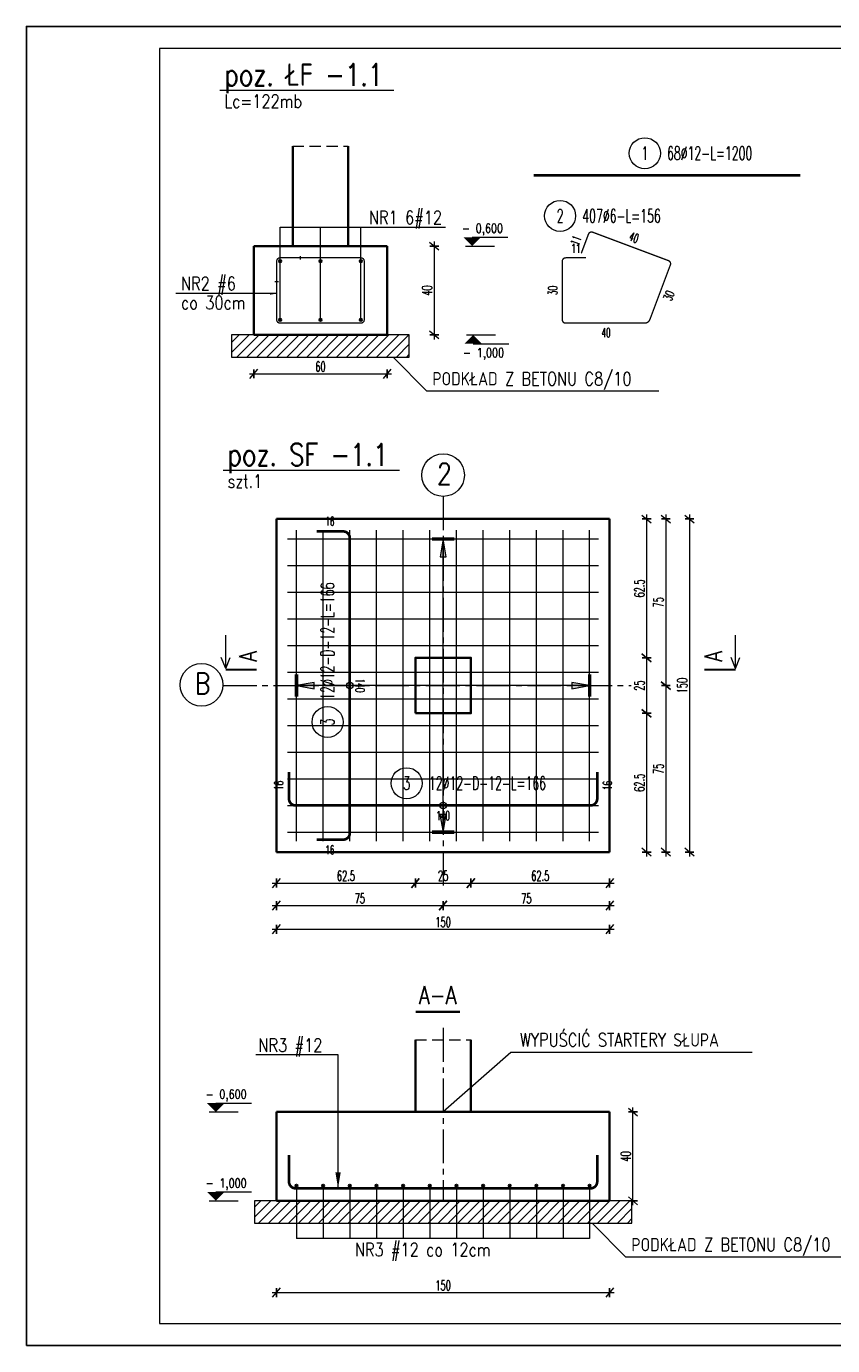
# Model space of a CAD drawing. Header units: centimetres. Extents: x 125945 to 146944, y 20629 to 31773.
# Tile 1 of 80: x 127834 to 128197, y 20629 to 21223. Entities that reach past the tile are written whole.
import ezdxf
from ezdxf.enums import TextEntityAlignment as Align

# ---------------------------------------------------------------- set-up
doc = ezdxf.new("R2010")
doc.units = ezdxf.units.CM
doc.linetypes.add('CENTER2', pattern=[28.575, 19.05, -3.175, 3.175, -3.175])
doc.linetypes.add('HIDDEN', pattern=[9.525, 6.35, -3.175])
for name, color, linetype, lineweight in [('e-cad_cienkie', 88, 'Continuous', 15), ('e-cad_opisy', 7, 'Continuous', 15), ('e-cad_osie', 172, 'CENTER2', 9), ('e-cad_prety_kodowane', 3, 'Continuous', 30), ('e-cad_prety_pogladowe', 4, 'Continuous', 9), ('e-cad_ukryte', 1, 'HIDDEN', 15), ('e-cad_wymiary', 66, 'Continuous', 15), ('e-cad_wypelnienia', 254, 'Continuous', 9), ('K-FUNDAMENTY', 44, 'Continuous', 35), ('K-ŚCIANY KONSTRUKCYJNE', 16, 'Continuous', 35), ('K-ŻELBET', 204, 'Continuous', 35)]:
    doc.layers.add(name, color=color, linetype=linetype, lineweight=lineweight)
for name, color, linetype in [('e-cad_prety_przekroj', 4, 'Continuous'), ('e-cad_prety_widok', 3, 'Continuous'), ('e-cad_strzemiona', 3, 'Continuous')]:
    doc.layers.add(name, color=color, linetype=linetype)
doc.styles.add('e-cad_1', font='simplex.shx', dxfattribs={"width": 0.6})
doc.styles.add('e-cad_2', font='simplex.shx', dxfattribs={"width": 0.8})
doc.styles.add('simpl', font='simplex.shx', dxfattribs={"width": 0.6})
doc.dimstyles.new('1_10', dxfattribs={"dimtxt": 2.75, "dimasz": 2, "dimexe": 1.25, "dimexo": 0, "dimgap": 0.8, "dimtad": 1, "dimdec": 1, "dimrnd": 0.5, "dimdsep": 46, "dimtxsty": 'e-cad_1', "dimblk": 'OBLIQUE', "dimcen": 0, "dimdle": 1, "dimclrd": 256, "dimclre": 256, "dimclrt": 256, "dimadec": 0, "dimazin": 0, "dimtfac": 1, "dimtdec": 1, "dimtix": 1, "dimtmove": 2, "dimatfit": 3, "dimfxl": 1.25, "dimfxlon": 1, "dimtfill": 1, "dimtfillclr": 256, "dimlwd": 9, "dimarcsym": 0})
doc.dimstyles.new('e-cad_1_20_[cm]', dxfattribs={"dimscale": 2, "dimtxt": 2.25, "dimasz": 1.75, "dimexe": 1, "dimexo": 0, "dimgap": 0.5, "dimtad": 1, "dimdec": 1, "dimrnd": 0.5, "dimdsep": 46, "dimtxsty": 'simpl', "dimblk": 'OBLIQUE', "dimcen": 0, "dimdle": 1, "dimclrd": 256, "dimclre": 256, "dimclrt": 256, "dimadec": 0, "dimazin": 0, "dimtfac": 1, "dimtdec": 1, "dimtix": 1, "dimtmove": 2, "dimatfit": 3, "dimldrblk": 'OBLIQUE', "dimfxl": 1, "dimfxlon": 1, "dimlwd": -1, "dimarcsym": 0})

# ---------------------------------------------------------------- blocks, each defined once
blk = doc.blocks.new('e-cad_kota_2')
blk.add_line((0, 2), (8, 2))
blk.add_lwpolyline([(0, 0, 0, 4, 0), (0, 2, 4, 4, 0)], format="xyseb")
at = {"style": 'e-cad_1', "width": 0.8}
blk.add_attdef('ZNAK', text='', height=2, dxfattribs=at).set_placement((-0.5, 3), align=Align.RIGHT)
blk.add_attdef('RZEDNA', (0.8, 3), '', height=2, dxfattribs=at)
blk = doc.blocks.new('_Oblique')
at = {"color": 0, "linetype": 'ByBlock', "lineweight": -2}
blk.add_line((0.5, 0.6), (-0.5, -0.6), dxfattribs=at)
blk = doc.blocks.new('*D4264')
at = {"layer": 'Defpoints', "color": 0}
for p in [(128070.97, 20734.15), (128107.49, 20734.15), (128070.97, 20694.15)]:
    blk.add_point(p, dxfattribs=at)
at = {"layer": 'e-cad_wymiary', "lineweight": -2, "ltscale": 0.8}
for p, q in [((128105.49, 20734.15), (128109.49, 20734.15)), ((128105.49, 20694.15), (128109.49, 20694.15))]:
    blk.add_line(p, q, dxfattribs=at)
at = {"layer": 'e-cad_wymiary', "ltscale": 0.8}
blk.add_line((128107.49, 20692.15), (128107.49, 20736.15), dxfattribs=at)
at = {"layer": 'e-cad_wymiary', "xscale": 3.5, "yscale": 3.5, "zscale": 3.5}
for p, rotation in [((128107.49, 20734.15), 90), ((128107.49, 20694.15), 270)]:
    blk.add_blockref('_Oblique', p, dxfattribs=dict(at, rotation=rotation))
at = {"layer": 'e-cad_wymiary', "ltscale": 0.8, "insert": (128104.24, 20714.15), "char_height": 4.5, "attachment_point": 5, "rotation": 90, "style": 'simpl'}
blk.add_mtext('40', dxfattribs=at)
blk = doc.blocks.new('*D4267')
at = {"layer": 'Defpoints', "color": 0}
for p in [(128096.97, 21001.14), (128034.47, 20938.64), (128113.63, 20938.64)]:
    blk.add_point(p, dxfattribs=at)
at = {"layer": 'e-cad_wymiary', "lineweight": -2, "ltscale": 0.8}
for p, q in [((128111.63, 21001.14), (128115.63, 21001.14)), ((128111.63, 20938.64), (128115.63, 20938.64))]:
    blk.add_line(p, q, dxfattribs=at)
at = {"layer": 'e-cad_wymiary', "ltscale": 0.8}
blk.add_line((128113.63, 21003.14), (128113.63, 20936.64), dxfattribs=at)
at = {"layer": 'e-cad_wymiary', "xscale": 3.5, "yscale": 3.5, "zscale": 3.5}
for p, rotation in [((128113.63, 21001.14), 90), ((128113.63, 20938.64), 270)]:
    blk.add_blockref('_Oblique', p, dxfattribs=dict(at, rotation=rotation))
at = {"layer": 'e-cad_wymiary', "ltscale": 0.8, "insert": (128110.38, 20969.89), "char_height": 4.5, "attachment_point": 5, "rotation": 90, "style": 'simpl'}
blk.add_mtext('62.5', dxfattribs=at)
blk = doc.blocks.new('*D4268')
at = {"layer": 'Defpoints', "color": 0}
for p in [(128034.47, 20938.64), (128034.47, 20913.64), (128113.63, 20913.64)]:
    blk.add_point(p, dxfattribs=at)
at = {"layer": 'e-cad_wymiary', "lineweight": -2, "ltscale": 0.8}
for p, q in [((128111.63, 20938.64), (128115.63, 20938.64)), ((128111.63, 20913.64), (128115.63, 20913.64))]:
    blk.add_line(p, q, dxfattribs=at)
at = {"layer": 'e-cad_wymiary', "ltscale": 0.8}
blk.add_line((128113.63, 20940.64), (128113.63, 20911.64), dxfattribs=at)
at = {"layer": 'e-cad_wymiary', "xscale": 3.5, "yscale": 3.5, "zscale": 3.5}
for p, rotation in [((128113.63, 20938.64), 90), ((128113.63, 20913.64), 270)]:
    blk.add_blockref('_Oblique', p, dxfattribs=dict(at, rotation=rotation))
at = {"layer": 'e-cad_wymiary', "ltscale": 0.8, "insert": (128110.38, 20926.14), "char_height": 4.5, "attachment_point": 5, "rotation": 90, "style": 'simpl'}
blk.add_mtext('25', dxfattribs=at)
blk = doc.blocks.new('*D4269')
at = {"layer": 'Defpoints', "color": 0}
for p in [(128034.47, 20913.64), (128089.21, 20851.14), (128113.63, 20851.14)]:
    blk.add_point(p, dxfattribs=at)
at = {"layer": 'e-cad_wymiary', "ltscale": 0.8}
blk.add_line((128113.63, 20915.64), (128113.63, 20849.14), dxfattribs=at)
at = {"layer": 'e-cad_wymiary', "lineweight": -2, "ltscale": 0.8}
for p, q in [((128111.63, 20913.64), (128115.63, 20913.64)), ((128111.63, 20851.14), (128115.63, 20851.14))]:
    blk.add_line(p, q, dxfattribs=at)
at = {"layer": 'e-cad_wymiary', "xscale": 3.5, "yscale": 3.5, "zscale": 3.5}
for p, rotation in [((128113.63, 20913.64), 90), ((128113.63, 20851.14), 270)]:
    blk.add_blockref('_Oblique', p, dxfattribs=dict(at, rotation=rotation))
at = {"layer": 'e-cad_wymiary', "ltscale": 0.8, "insert": (128110.38, 20882.39), "char_height": 4.5, "attachment_point": 5, "rotation": 90, "style": 'simpl'}
blk.add_mtext('62.5', dxfattribs=at)
blk = doc.blocks.new('*D4270')
at = {"layer": 'Defpoints', "color": 0}
for p in [(128089.21, 21001.14), (128089.21, 20926.14), (128122.25, 20926.14)]:
    blk.add_point(p, dxfattribs=at)
at = {"layer": 'e-cad_wymiary', "lineweight": -2, "ltscale": 0.8}
for p, q in [((128120.25, 21001.14), (128124.25, 21001.14)), ((128120.25, 20926.14), (128124.25, 20926.14))]:
    blk.add_line(p, q, dxfattribs=at)
at = {"layer": 'e-cad_wymiary', "ltscale": 0.8}
blk.add_line((128122.25, 21003.14), (128122.25, 20924.14), dxfattribs=at)
at = {"layer": 'e-cad_wymiary', "xscale": 3.5, "yscale": 3.5, "zscale": 3.5}
for p, rotation in [((128122.25, 21001.14), 90), ((128122.25, 20926.14), 270)]:
    blk.add_blockref('_Oblique', p, dxfattribs=dict(at, rotation=rotation))
at = {"layer": 'e-cad_wymiary', "ltscale": 0.8, "insert": (128119, 20963.64), "char_height": 4.5, "attachment_point": 5, "rotation": 90, "style": 'simpl'}
blk.add_mtext('75', dxfattribs=at)
blk = doc.blocks.new('*D4271')
at = {"layer": 'Defpoints', "color": 0}
for p in [(128089.21, 20926.14), (128092.18, 20851.14), (128122.25, 20851.14)]:
    blk.add_point(p, dxfattribs=at)
at = {"layer": 'e-cad_wymiary', "ltscale": 0.8}
blk.add_line((128122.25, 20928.14), (128122.25, 20849.14), dxfattribs=at)
at = {"layer": 'e-cad_wymiary', "lineweight": -2, "ltscale": 0.8}
for p, q in [((128120.25, 20926.14), (128124.25, 20926.14)), ((128120.25, 20851.14), (128124.25, 20851.14))]:
    blk.add_line(p, q, dxfattribs=at)
at = {"layer": 'e-cad_wymiary', "xscale": 3.5, "yscale": 3.5, "zscale": 3.5}
for p, rotation in [((128122.25, 20926.14), 90), ((128122.25, 20851.14), 270)]:
    blk.add_blockref('_Oblique', p, dxfattribs=dict(at, rotation=rotation))
at = {"layer": 'e-cad_wymiary', "ltscale": 0.8, "insert": (128119, 20888.64), "char_height": 4.5, "attachment_point": 5, "rotation": 90, "style": 'simpl'}
blk.add_mtext('75', dxfattribs=at)
blk = doc.blocks.new('*D4272')
at = {"layer": 'Defpoints', "color": 0}
for p in [(128071.89, 21001.14), (128067.26, 20851.14), (128132.95, 20851.14)]:
    blk.add_point(p, dxfattribs=at)
at = {"layer": 'e-cad_wymiary', "lineweight": -2, "ltscale": 0.8}
for p, q in [((128130.95, 21001.14), (128134.95, 21001.14)), ((128130.95, 20851.14), (128134.95, 20851.14))]:
    blk.add_line(p, q, dxfattribs=at)
at = {"layer": 'e-cad_wymiary', "ltscale": 0.8}
blk.add_line((128132.95, 21003.14), (128132.95, 20849.14), dxfattribs=at)
at = {"layer": 'e-cad_wymiary', "xscale": 3.5, "yscale": 3.5, "zscale": 3.5}
for p, rotation in [((128132.95, 21001.14), 90), ((128132.95, 20851.14), 270)]:
    blk.add_blockref('_Oblique', p, dxfattribs=dict(at, rotation=rotation))
at = {"layer": 'e-cad_wymiary', "ltscale": 0.8, "insert": (128129.7, 20926.14), "char_height": 4.5, "attachment_point": 5, "rotation": 90, "style": 'simpl'}
blk.add_mtext('150', dxfattribs=at)
blk = doc.blocks.new('*D4273')
at = {"layer": 'Defpoints', "color": 0}
for p in [(128009.47, 20913.64), (127946.97, 20851.14), (128009.47, 20837.21)]:
    blk.add_point(p, dxfattribs=at)
at = {"layer": 'e-cad_wymiary', "lineweight": -2, "ltscale": 0.8}
for p, q in [((127946.97, 20839.21), (127946.97, 20835.21)), ((128009.47, 20839.21), (128009.47, 20835.21))]:
    blk.add_line(p, q, dxfattribs=at)
at = {"layer": 'e-cad_wymiary', "ltscale": 0.8}
blk.add_line((127944.97, 20837.21), (128011.47, 20837.21), dxfattribs=at)
at = {"layer": 'e-cad_wymiary', "xscale": 3.5, "yscale": 3.5, "zscale": 3.5, "rotation": 180}
blk.add_blockref('_Oblique', (127946.97, 20837.21), dxfattribs=at)
at = {"layer": 'e-cad_wymiary', "xscale": 3.5, "yscale": 3.5, "zscale": 3.5}
blk.add_blockref('_Oblique', (128009.47, 20837.21), dxfattribs=at)
at = {"layer": 'e-cad_wymiary', "ltscale": 0.8, "insert": (127978.22, 20840.46), "char_height": 4.5, "attachment_point": 5, "style": 'simpl'}
blk.add_mtext('62.5', dxfattribs=at)
blk = doc.blocks.new('*D4274')
at = {"layer": 'Defpoints', "color": 0}
for p in [(128009.47, 20913.64), (128034.47, 20913.64), (128034.47, 20837.21)]:
    blk.add_point(p, dxfattribs=at)
at = {"layer": 'e-cad_wymiary', "lineweight": -2, "ltscale": 0.8}
for p, q in [((128009.47, 20839.21), (128009.47, 20835.21)), ((128034.47, 20839.21), (128034.47, 20835.21))]:
    blk.add_line(p, q, dxfattribs=at)
at = {"layer": 'e-cad_wymiary', "ltscale": 0.8}
blk.add_line((128007.47, 20837.21), (128036.47, 20837.21), dxfattribs=at)
at = {"layer": 'e-cad_wymiary', "xscale": 3.5, "yscale": 3.5, "zscale": 3.5, "rotation": 180}
blk.add_blockref('_Oblique', (128009.47, 20837.21), dxfattribs=at)
at = {"layer": 'e-cad_wymiary', "xscale": 3.5, "yscale": 3.5, "zscale": 3.5}
blk.add_blockref('_Oblique', (128034.47, 20837.21), dxfattribs=at)
at = {"layer": 'e-cad_wymiary', "ltscale": 0.8, "insert": (128021.97, 20840.46), "char_height": 4.5, "attachment_point": 5, "style": 'simpl'}
blk.add_mtext('25', dxfattribs=at)
blk = doc.blocks.new('*D4275')
at = {"layer": 'Defpoints', "color": 0}
for p in [(128034.47, 20913.64), (128096.97, 20851.14), (128096.97, 20837.21)]:
    blk.add_point(p, dxfattribs=at)
at = {"layer": 'e-cad_wymiary', "lineweight": -2, "ltscale": 0.8}
for p, q in [((128034.47, 20839.21), (128034.47, 20835.21)), ((128096.97, 20839.21), (128096.97, 20835.21))]:
    blk.add_line(p, q, dxfattribs=at)
at = {"layer": 'e-cad_wymiary', "ltscale": 0.8}
blk.add_line((128032.47, 20837.21), (128098.97, 20837.21), dxfattribs=at)
at = {"layer": 'e-cad_wymiary', "xscale": 3.5, "yscale": 3.5, "zscale": 3.5, "rotation": 180}
blk.add_blockref('_Oblique', (128034.47, 20837.21), dxfattribs=at)
at = {"layer": 'e-cad_wymiary', "xscale": 3.5, "yscale": 3.5, "zscale": 3.5}
blk.add_blockref('_Oblique', (128096.97, 20837.21), dxfattribs=at)
at = {"layer": 'e-cad_wymiary', "ltscale": 0.8, "insert": (128065.72, 20840.46), "char_height": 4.5, "attachment_point": 5, "style": 'simpl'}
blk.add_mtext('62.5', dxfattribs=at)
blk = doc.blocks.new('*D4276')
at = {"layer": 'Defpoints', "color": 0}
for p in [(127946.97, 20851.14), (128021.97, 20851.14), (128021.97, 20827.04)]:
    blk.add_point(p, dxfattribs=at)
at = {"layer": 'e-cad_wymiary', "ltscale": 0.8}
blk.add_line((127944.97, 20827.04), (128023.97, 20827.04), dxfattribs=at)
at = {"layer": 'e-cad_wymiary', "lineweight": -2, "ltscale": 0.8}
for p, q in [((127946.97, 20829.04), (127946.97, 20825.04)), ((128021.97, 20829.04), (128021.97, 20825.04))]:
    blk.add_line(p, q, dxfattribs=at)
at = {"layer": 'e-cad_wymiary', "xscale": 3.5, "yscale": 3.5, "zscale": 3.5, "rotation": 180}
blk.add_blockref('_Oblique', (127946.97, 20827.04), dxfattribs=at)
at = {"layer": 'e-cad_wymiary', "xscale": 3.5, "yscale": 3.5, "zscale": 3.5}
blk.add_blockref('_Oblique', (128021.97, 20827.04), dxfattribs=at)
at = {"layer": 'e-cad_wymiary', "ltscale": 0.8, "insert": (127984.47, 20830.29), "char_height": 4.5, "attachment_point": 5, "style": 'simpl'}
blk.add_mtext('75', dxfattribs=at)
blk = doc.blocks.new('*D4277')
at = {"layer": 'Defpoints', "color": 0}
for p in [(128021.97, 20851.14), (128096.97, 20851.14), (128096.97, 20827.04)]:
    blk.add_point(p, dxfattribs=at)
at = {"layer": 'e-cad_wymiary', "ltscale": 0.8}
blk.add_line((128019.97, 20827.04), (128098.97, 20827.04), dxfattribs=at)
at = {"layer": 'e-cad_wymiary', "lineweight": -2, "ltscale": 0.8}
for p, q in [((128021.97, 20829.04), (128021.97, 20825.04)), ((128096.97, 20829.04), (128096.97, 20825.04))]:
    blk.add_line(p, q, dxfattribs=at)
at = {"layer": 'e-cad_wymiary', "xscale": 3.5, "yscale": 3.5, "zscale": 3.5, "rotation": 180}
blk.add_blockref('_Oblique', (128021.97, 20827.04), dxfattribs=at)
at = {"layer": 'e-cad_wymiary', "xscale": 3.5, "yscale": 3.5, "zscale": 3.5}
blk.add_blockref('_Oblique', (128096.97, 20827.04), dxfattribs=at)
at = {"layer": 'e-cad_wymiary', "ltscale": 0.8, "insert": (128059.47, 20830.29), "char_height": 4.5, "attachment_point": 5, "style": 'simpl'}
blk.add_mtext('75', dxfattribs=at)
blk = doc.blocks.new('*D4278')
at = {"layer": 'Defpoints', "color": 0}
for p in [(127946.97, 20851.14), (128096.97, 20851.14), (128096.97, 20816.4)]:
    blk.add_point(p, dxfattribs=at)
at = {"layer": 'e-cad_wymiary', "ltscale": 0.8}
blk.add_line((127944.97, 20816.4), (128098.97, 20816.4), dxfattribs=at)
at = {"layer": 'e-cad_wymiary', "lineweight": -2, "ltscale": 0.8}
for p, q in [((127946.97, 20818.4), (127946.97, 20814.4)), ((128096.97, 20818.4), (128096.97, 20814.4))]:
    blk.add_line(p, q, dxfattribs=at)
at = {"layer": 'e-cad_wymiary', "xscale": 3.5, "yscale": 3.5, "zscale": 3.5, "rotation": 180}
blk.add_blockref('_Oblique', (127946.97, 20816.4), dxfattribs=at)
at = {"layer": 'e-cad_wymiary', "xscale": 3.5, "yscale": 3.5, "zscale": 3.5}
blk.add_blockref('_Oblique', (128096.97, 20816.4), dxfattribs=at)
at = {"layer": 'e-cad_wymiary', "ltscale": 0.8, "insert": (128021.97, 20819.65), "char_height": 4.5, "attachment_point": 5, "style": 'simpl'}
blk.add_mtext('150', dxfattribs=at)
blk = doc.blocks.new('e-cad_ZelbetPozycja')
at = {"layer": 'e-cad_opisy', "ltscale": 0.04, "style": 'e-cad_1', "width": 0.8}
for tag, p, height in [('OPIS_1', (0, 1), 5), ('OPIS_2', (0, -4), 3), ('OPIS_4', (16, -4), 3), ('OPIS_3', (0, -6.5), 1.5)]:
    blk.add_attdef(tag, p, '', height=height, dxfattribs=at)
at = {"layer": 'e-cad_opisy', "ltscale": 0.04, "style": 'e-cad_1', "width": 0.8, "flags": 1}
for tag, p in [('POZYCJA', (0, -15)), ('ILOSC', (0, -20)), ('DODATEK', (0, -25))]:
    blk.add_attdef(tag, p, '', height=3, dxfattribs=at)
blk = doc.blocks.new('e-cad_ZelbetOpis_7')
blk.add_circle((5, 5), 3.5)
at = {"layer": 'e-cad_opisy', "style": 'e-cad_1', "width": 0.6}
blk.add_attdef('NR', text='', height=3, dxfattribs=at).set_placement((5, 3.5), align=Align.CENTER)
for tag, p in [('OPIS_1', (10, 3.5)), ('UWAGI', (10, -6))]:
    blk.add_attdef(tag, p, '', height=3, dxfattribs=at)
at = {"layer": 'e-cad_opisy', "style": 'e-cad_1', "width": 0.6, "flags": 1}
for tag, p in [('SREDNICA', (25, 8)), ('SZT', (25, 7)), ('GATUNEK_STALI', (25, 6.5)), ('DLUGOSC', (25, 7.5)), ('KLASA_STALI', (25, 6)), ('A', (30, 6.5)), ('KOD', (30, 8)), ('HAK_1', (30, 7.5)), ('HAK_2', (30, 7)), ('B', (30, 6)), ('OPIS_2', (25, 5.5)), ('C', (30, 5.5)), ('D', (30, 5)), ('E', (30, 4.5)), ('F', (30, 4)), ('R', (30, 3.5)), ('HAK_1_DLUGOSC', (30, 3)), ('HAK_2_DLUGOSC', (30, 2.5)), ('KIERUNEK', (30, 2))]:
    blk.add_attdef(tag, p, '', height=0.3, dxfattribs=at)
blk = doc.blocks.new('*D4279')
at = {"layer": 'Defpoints', "color": 0}
for p in [(127946.97, 20694.15), (128096.97, 20694.15), (128096.97, 20652.83)]:
    blk.add_point(p, dxfattribs=at)
at = {"layer": 'e-cad_wymiary', "lineweight": -2, "ltscale": 0.8}
for p, q in [((127946.97, 20654.83), (127946.97, 20650.83)), ((128096.97, 20654.83), (128096.97, 20650.83))]:
    blk.add_line(p, q, dxfattribs=at)
at = {"layer": 'e-cad_wymiary', "ltscale": 0.8}
blk.add_line((127944.97, 20652.83), (128098.97, 20652.83), dxfattribs=at)
at = {"layer": 'e-cad_wymiary', "xscale": 3.5, "yscale": 3.5, "zscale": 3.5, "rotation": 180}
blk.add_blockref('_Oblique', (127946.97, 20652.83), dxfattribs=at)
at = {"layer": 'e-cad_wymiary', "xscale": 3.5, "yscale": 3.5, "zscale": 3.5}
blk.add_blockref('_Oblique', (128096.97, 20652.83), dxfattribs=at)
at = {"layer": 'e-cad_wymiary', "ltscale": 0.8, "insert": (128021.97, 20656.08), "char_height": 4.5, "attachment_point": 5, "style": 'simpl'}
blk.add_mtext('150', dxfattribs=at)
blk = doc.blocks.new('e-cad_przekroj_1_1_P')
at = {"const_width": 0.5}
blk.add_lwpolyline([(0, 0), (0, 7)], dxfattribs=at)
for points in [[(0.25, 7), (2.75, 8)], [(0.25, 7), (7.75, 7)], [(0.25, 7), (2.75, 6)]]:
    blk.add_lwpolyline(points)
at = {"style": 'e-cad_1', "width": 0.8}
blk.add_attdef('SYMBOL', (1.75, 0), '', height=4, dxfattribs=at)
blk = doc.blocks.new('e-cad_przekroj_1_2_P')
at = {"const_width": 0.5}
blk.add_lwpolyline([(0, 0), (0, -7)], dxfattribs=at)
for points in [[(0.25, -7), (2.75, -6)], [(0.25, -7), (7.75, -7)], [(0.25, -7), (2.75, -8)]]:
    blk.add_lwpolyline(points)
at = {"style": 'e-cad_1', "width": 0.8}
blk.add_attdef('SYMBOL', (1.75, -4), '', height=4, dxfattribs=at)
blk = doc.blocks.new('e-cad_przekroj_nazwa_1')
at = {"const_width": 0.5}
blk.add_lwpolyline([(5, 0), (-5, 0)], dxfattribs=at)
at = {"style": 'e-cad_1', "width": 0.8}
blk.add_attdef('SYMBOL', text='', height=4, dxfattribs=at).set_placement((0, 1.75), align=Align.CENTER)
blk = doc.blocks.new('e-cad_kota_2_1')
blk.add_line((0, -2), (8, -2))
blk.add_lwpolyline([(0, 0, 0, 4, 0), (0, -2, 4, 4, 0)], format="xyseb")
at = {"style": 'e-cad_1', "width": 0.8}
blk.add_attdef('ZNAK', text='', height=2, dxfattribs=at).set_placement((-0.5, -5), align=Align.RIGHT)
blk.add_attdef('RZEDNA', (0.8, -5), '', height=2, dxfattribs=at)
blk = doc.blocks.new('*D4280')
at = {"layer": 'Defpoints', "color": 0}
for p in [(127996.75, 21124.03), (127996.75, 21084.03), (128018.02, 21084.03)]:
    blk.add_point(p, dxfattribs=at)
at = {"layer": 'e-cad_wymiary', "lineweight": -2, "ltscale": 0.8}
for p, q in [((128016.02, 21124.03), (128020.02, 21124.03)), ((128016.02, 21084.03), (128020.02, 21084.03))]:
    blk.add_line(p, q, dxfattribs=at)
at = {"layer": 'e-cad_wymiary', "ltscale": 0.8}
blk.add_line((128018.02, 21126.03), (128018.02, 21082.03), dxfattribs=at)
at = {"layer": 'e-cad_wymiary', "xscale": 3.5, "yscale": 3.5, "zscale": 3.5}
for p, rotation in [((128018.02, 21124.03), 90), ((128018.02, 21084.03), 270)]:
    blk.add_blockref('_Oblique', p, dxfattribs=dict(at, rotation=rotation))
at = {"layer": 'e-cad_wymiary', "ltscale": 0.8, "insert": (128014.77, 21104.03), "char_height": 4.5, "attachment_point": 5, "rotation": 90, "style": 'simpl'}
blk.add_mtext('40', dxfattribs=at)
blk = doc.blocks.new('*D4281')
at = {"layer": 'Defpoints', "color": 0}
for p in [(127936.75, 21097.36), (127996.75, 21097.36), (127996.75, 21066.49)]:
    blk.add_point(p, dxfattribs=at)
at = {"layer": 'e-cad_wymiary', "ltscale": 0.8}
blk.add_line((127934.75, 21066.49), (127998.75, 21066.49), dxfattribs=at)
at = {"layer": 'e-cad_wymiary', "lineweight": -2, "ltscale": 0.8}
for p, q in [((127936.75, 21068.49), (127936.75, 21064.49)), ((127996.75, 21068.49), (127996.75, 21064.49))]:
    blk.add_line(p, q, dxfattribs=at)
at = {"layer": 'e-cad_wymiary', "xscale": 3.5, "yscale": 3.5, "zscale": 3.5, "rotation": 180}
blk.add_blockref('_Oblique', (127936.75, 21066.49), dxfattribs=at)
at = {"layer": 'e-cad_wymiary', "xscale": 3.5, "yscale": 3.5, "zscale": 3.5}
blk.add_blockref('_Oblique', (127996.75, 21066.49), dxfattribs=at)
at = {"layer": 'e-cad_wymiary', "ltscale": 0.8, "insert": (127966.75, 21069.74), "char_height": 4.5, "attachment_point": 5, "style": 'simpl'}
blk.add_mtext('60', dxfattribs=at)

msp = doc.modelspace()

# ---------------------------------------------------------------- hatches: boundary and pattern name
at = {"layer": 'e-cad_cienkie', "ltscale": 0.8, "transparency": 33554687}
for points in [[(128021.98, 20992.15), (128020.58, 20984.15), (128023.38, 20984.15)], [(127955.97, 20926.14), (127963.97, 20924.74), (127963.97, 20927.54)], [(128087.97, 20926.14), (128079.97, 20927.54), (128079.97, 20924.74)], [(128021.97, 20860.15), (128023.37, 20868.15), (128020.57, 20868.15)]]:
    msp.add_hatch(color=256, dxfattribs=at).paths.add_polyline_path(points)
at = {"layer": 'e-cad_prety_przekroj', "ltscale": 0.8, "transparency": 33554687}
h = msp.add_hatch(color=256, dxfattribs=at)
edge = h.paths.add_edge_path()
edge.add_arc((127948.55, 21117.23), 0.6, 0, 360, ccw=False)
h = msp.add_hatch(color=256, dxfattribs=at)
edge = h.paths.add_edge_path()
edge.add_arc((127966.75, 21117.23), 0.6, 0, 360, ccw=False)
h = msp.add_hatch(color=256, dxfattribs=at)
edge = h.paths.add_edge_path()
edge.add_arc((127984.95, 21117.23), 0.6, 0, 360, ccw=False)
h = msp.add_hatch(color=256, dxfattribs=at)
edge = h.paths.add_edge_path()
edge.add_arc((127948.55, 21090.83), 0.6, 0, 360)
h = msp.add_hatch(color=256, dxfattribs=at)
edge = h.paths.add_edge_path()
edge.add_arc((127966.75, 21090.83), 0.6, 0, 360)
h = msp.add_hatch(color=256, dxfattribs=at)
edge = h.paths.add_edge_path()
edge.add_arc((127984.95, 21090.83), 0.6, 0, 360)
h = msp.add_hatch(color=256, dxfattribs=at)
edge = h.paths.add_edge_path()
edge.add_arc((127955.97, 20700.95), 0.6, 0, 360)
h = msp.add_hatch(color=256, dxfattribs=at)
edge = h.paths.add_edge_path()
edge.add_arc((127967.97, 20700.95), 0.6, 0, 360)
h = msp.add_hatch(color=256, dxfattribs=at)
edge = h.paths.add_edge_path()
edge.add_arc((127979.97, 20700.95), 0.6, 0, 360)
h = msp.add_hatch(color=256, dxfattribs=at)
edge = h.paths.add_edge_path()
edge.add_arc((127991.97, 20700.95), 0.6, 0, 360)
h = msp.add_hatch(color=256, dxfattribs=at)
edge = h.paths.add_edge_path()
edge.add_arc((128003.97, 20700.95), 0.6, 0, 360)
h = msp.add_hatch(color=256, dxfattribs=at)
edge = h.paths.add_edge_path()
edge.add_arc((128015.97, 20700.95), 0.6, 0, 360)
h = msp.add_hatch(color=256, dxfattribs=at)
edge = h.paths.add_edge_path()
edge.add_arc((128027.97, 20700.95), 0.6, 0, 360)
h = msp.add_hatch(color=256, dxfattribs=at)
edge = h.paths.add_edge_path()
edge.add_arc((128039.97, 20700.95), 0.6, 0, 360)
h = msp.add_hatch(color=256, dxfattribs=at)
edge = h.paths.add_edge_path()
edge.add_arc((128051.97, 20700.95), 0.6, 0, 360)
h = msp.add_hatch(color=256, dxfattribs=at)
edge = h.paths.add_edge_path()
edge.add_arc((128063.97, 20700.95), 0.6, 0, 360)
h = msp.add_hatch(color=256, dxfattribs=at)
edge = h.paths.add_edge_path()
edge.add_arc((128075.97, 20700.95), 0.6, 0, 360)
h = msp.add_hatch(color=256, dxfattribs=at)
edge = h.paths.add_edge_path()
edge.add_arc((128087.97, 20700.95), 0.6, 0, 360)
at = {"layer": 'e-cad_wypelnienia', "ltscale": 0.8, "transparency": 33554687}
h = msp.add_hatch(dxfattribs=at)
h.set_pattern_fill('ANSI31', color=256)
h.set_pattern_definition([(45, (0, 185.066), (-2.24506403, 2.24506403), [])])
h.paths.add_polyline_path([(127926.75, 21084.03), (127926.75, 21074.03), (128006.75, 21074.03), (128006.75, 21084.03), (127926.75, 21084.03)], is_closed=False)
h = msp.add_hatch(dxfattribs=at)
h.set_pattern_fill('ANSI31', color=256)
h.set_pattern_definition([(45, (0, 185.066), (-2.24506403, 2.24506403), [])])
h.paths.add_polyline_path([(127936.97, 20694.15), (127936.97, 20684.15), (128106.97, 20684.15), (128106.97, 20694.15), (127936.97, 20694.15)], is_closed=False)

# ---------------------------------------------------------------- linework, layer by layer
at = {"layer": 'Defpoints'}
msp.add_lwpolyline([(127834.31, 20628.94), (128674.31, 20628.94), (128674.31, 21222.94), (127834.31, 21222.94)], close=True, dxfattribs=at)
at = {"layer": 'e-cad_cienkie', "ltscale": 2}
for p, q in [((128032.07, 21124.03), (128045.07, 21124.03)), ((128032.54, 21084.03), (128045.54, 21084.03))]:
    msp.add_line(p, q, dxfattribs=at)
at = {"layer": 'e-cad_cienkie', "ltscale": 0.8}
for p, q in [((127957.75, 21117.93), (127957.75, 21119.53)), ((127946.25, 21108.03), (127947.85, 21108.03)), ((127916.62, 20734.15), (127929.62, 20734.15)), ((127916.62, 20694.15), (127929.62, 20694.15))]:
    msp.add_line(p, q, dxfattribs=at)
at = {"layer": 'e-cad_cienkie'}
msp.add_lwpolyline([(127894.31, 20638.94), (128664.31, 20638.94), (128664.31, 21212.94), (127894.31, 21212.94)], close=True, dxfattribs=at)
at = {"layer": 'e-cad_cienkie', "ltscale": 1.2}
for points in [[(127948.55, 21090.83), (127948.55, 21132.6)], [(127948.55, 21132.6), (128023.11, 21132.6)], [(127966.75, 21090.83), (127966.75, 21132.6)], [(127984.95, 21090.83), (127984.95, 21132.6)], [(127974.67, 20699.75), (127974.67, 20759.89), (127937.63, 20759.89)], [(127955.97, 20700.95), (127955.97, 20677.2)], [(127967.97, 20700.95), (127967.97, 20677.2)], [(127979.97, 20700.95), (127979.97, 20677.2)], [(127991.97, 20700.95), (127991.97, 20677.2)], [(128003.97, 20700.95), (128003.97, 20677.2)], [(128015.97, 20700.95), (128015.97, 20677.2)], [(128027.97, 20700.95), (128027.97, 20677.2)], [(128039.97, 20700.95), (128039.97, 20677.2)], [(128051.97, 20700.95), (128051.97, 20677.2)], [(128063.97, 20700.95), (128063.97, 20677.2)], [(128075.97, 20700.95), (128075.97, 20677.2)], [(128087.97, 20700.95), (128087.97, 20677.2)], [(128087.97, 20677.2), (127955.97, 20677.2)]]:
    msp.add_lwpolyline(points, dxfattribs=at)
at = {"layer": 'e-cad_cienkie', "ltscale": 0.8}
for points in [[(128021.98, 20992.15), (128020.58, 20984.15), (128023.38, 20984.15), (128021.98, 20992.15)], [(128021.97, 20860.15), (128021.98, 20992.15)], [(127955.97, 20926.14), (127963.97, 20924.74), (127963.97, 20927.54), (127955.97, 20926.14)], [(128087.97, 20926.14), (128079.97, 20927.54), (128079.97, 20924.74), (128087.97, 20926.14)], [(128087.97, 20926.14), (127955.97, 20926.14)], [(128021.97, 20860.15), (128023.37, 20868.15), (128020.57, 20868.15), (128021.97, 20860.15)]]:
    msp.add_lwpolyline(points, dxfattribs=at)
for centre in [(127979.97, 20926.14), (128021.97, 20872.15)]:
    msp.add_circle(centre, 1.5, dxfattribs=at)
at = {"layer": 'e-cad_cienkie', "lineweight": -2, "ltscale": 1.2}
msp.add_solid([(127975.87, 20706.95), (127974.67, 20699.75), (127973.47, 20706.95)], dxfattribs=at)
at = {"layer": 'e-cad_opisy', "ltscale": 1.2}
for points in [[(128119.14, 21058.69), (128014.7, 21058.69), (127999.52, 21074.03)], [(128161.19, 20760.9), (128052.41, 20760.9), (128021.97, 20734.15)], [(128208.75, 20668.82), (128104.3, 20668.82), (128089.12, 20684.15)]]:
    msp.add_lwpolyline(points, dxfattribs=at)
at = {"layer": 'e-cad_opisy'}
for centre in [(128021.97, 21020.93), (127913.18, 20926.47)]:
    msp.add_circle(centre, 9.6, dxfattribs=at)
at = {"layer": 'e-cad_osie', "ltscale": 0.8}
for p, q in [((128021.97, 21011.33), (128021.97, 20834.1)), ((127922.78, 20926.14), (128106.64, 20926.14)), ((128021.97, 20772.02), (128021.97, 20694.15))]:
    msp.add_line(p, q, dxfattribs=at)
at = {"layer": 'e-cad_prety_kodowane', "ltscale": 0.8}
for points in [[(127964.97, 20856.75, 1.2, 1.2, 0), (127976.97, 20856.75, 1.2, 1.2, 0.414214), (127979.97, 20859.75, 1.2, 1.2, 0), (127979.97, 20992.55, 1.2, 1.2, 0.414214), (127976.97, 20995.55, 1.2, 1.2, 0), (127964.97, 20995.55, 0, 0, 0)], [(127952.57, 20887.15, 1.2, 1.2, 0), (127952.57, 20875.15, 1.2, 1.2, 0.414214), (127955.57, 20872.15, 1.2, 1.2, 0), (128088.37, 20872.15, 1.2, 1.2, 0.414214), (128091.37, 20875.15, 1.2, 1.2, 0), (128091.37, 20887.15, 0, 0, 0)], [(127952.57, 20714.75, 1.2, 1.2, 0), (127952.57, 20702.75, 1.2, 1.2, 0.414214), (127955.57, 20699.75, 1.2, 1.2, 0), (128088.37, 20699.75, 1.2, 1.2, 0.414214), (128091.37, 20702.75, 1.2, 1.2, 0), (128091.37, 20714.75, 0, 0, 0)]]:
    msp.add_lwpolyline(points, format="xyseb", dxfattribs=at)
at = {"layer": 'e-cad_prety_pogladowe', "ltscale": 0.8}
for points in [[(127951.97, 20992.15), (128091.97, 20992.15)], [(127955.97, 20856.15), (127955.97, 20996.13)], [(127967.97, 20856.15), (127967.97, 20996.13)], [(127979.97, 20856.15), (127979.97, 20996.13)], [(127991.97, 20856.15), (127991.97, 20996.14)], [(128003.97, 20856.15), (128003.97, 20996.14)], [(128015.97, 20856.15), (128015.97, 20996.14)], [(128027.97, 20856.15), (128027.97, 20996.14)], [(128039.97, 20856.15), (128039.97, 20996.14)], [(128051.97, 20856.15), (128051.97, 20996.14)], [(128063.97, 20856.15), (128063.97, 20996.14)], [(128075.97, 20856.15), (128075.97, 20996.14)], [(128087.97, 20856.15), (128087.97, 20996.14)], [(127951.97, 20980.15), (128091.97, 20980.15)], [(127951.97, 20968.15), (128091.97, 20968.15)], [(127951.97, 20956.15), (128091.97, 20956.15)], [(127951.97, 20944.15), (128091.97, 20944.15)], [(127951.97, 20932.15), (128091.97, 20932.15)], [(127951.97, 20920.15), (128091.97, 20920.15)], [(127951.97, 20908.15), (128091.97, 20908.15)], [(127951.97, 20896.15), (128091.97, 20896.15)], [(127951.97, 20884.15), (128091.97, 20884.15)], [(127951.97, 20872.15), (128091.97, 20872.15)], [(127951.97, 20860.15), (128091.97, 20860.15)]]:
    msp.add_lwpolyline(points, dxfattribs=at)
at = {"layer": 'e-cad_prety_przekroj', "ltscale": 0.8}
for centre in [(127948.55, 21117.23), (127966.75, 21117.23), (127984.95, 21117.23), (127948.55, 21090.83), (127966.75, 21090.83), (127984.95, 21090.83), (127955.97, 20700.95), (127967.97, 20700.95), (127979.97, 20700.95), (127991.97, 20700.95), (128003.97, 20700.95), (128015.97, 20700.95), (128027.97, 20700.95), (128039.97, 20700.95), (128051.97, 20700.95), (128063.97, 20700.95), (128075.97, 20700.95), (128087.97, 20700.95)]:
    msp.add_circle(centre, 0.6, dxfattribs=at)
at = {"layer": 'e-cad_prety_widok', "ltscale": 0.8}
for points in [[(128062.81, 21155.82, 1.2, 1.2, 0), (128182.81, 21155.82, 0, 0, 0)], [(128026.98, 20992.15, 1.6, 1.6, 0), (128016.98, 20992.15, 0, 0, 0)], [(127955.97, 20931.14, 1.6, 1.6, 0), (127955.97, 20921.14, 0, 0, 0)], [(128087.97, 20921.14, 1.6, 1.6, 0), (128087.97, 20931.14, 0, 0, 0)], [(128016.97, 20860.15, 1.6, 1.6, 0), (128026.97, 20860.15, 0, 0, 0)]]:
    msp.add_lwpolyline(points, format="xyseb", dxfattribs=at)
at = {"layer": 'e-cad_strzemiona', "ltscale": 0.8}
for points in [[(128086.35, 21118.73, 0.6, 0.6, 0), (128077.15, 21118.73, 0.6, 0.6, 0.414214), (128075.65, 21117.23, 0.6, 0.6, 0), (128075.65, 21090.83, 0.6, 0.6, 0.414214), (128077.15, 21089.33, 0.6, 0.6, 0), (128112.75, 21089.33, 0.6, 0.6, 0.31263), (128115.09, 21090.95, 0.6, 0.6, 0), (128124.32, 21115.55, 0.6, 0.6, 0.414214), (128123.44, 21117.48, 0.6, 0.6, 0), (128089.36, 21130.26, 0.6, 0.6, 0.414214), (128087.43, 21129.38, 0.6, 0.6, 0), (128084.2, 21120.77, 0.6, 0, 0)], [(127957.75, 21118.73, 0.6, 0.6, 0), (127948.55, 21118.73, 0.6, 0.6, 0.414214), (127947.05, 21117.23, 0.6, 0.6, 0), (127947.05, 21090.83, 0.6, 0.6, 0.414214), (127948.55, 21089.33, 0.6, 0.6, 0), (127984.95, 21089.33, 0.6, 0.6, 0.414214), (127986.45, 21090.83, 0.6, 0.6, 0), (127986.45, 21117.23, 0.6, 0.6, 0.414214), (127984.95, 21118.73, 0.6, 0.6, 0), (127948.55, 21118.73, 0.6, 0.6, 0.414214), (127947.05, 21117.23, 0.6, 0.6, 0), (127947.05, 21108.03, 0, 0, 0)]]:
    msp.add_lwpolyline(points, format="xyseb", dxfattribs=at)
at = {"layer": 'e-cad_ukryte', "ltscale": 0.8}
for points in [[(127954.25, 21169.03), (127979.25, 21169.03)], [(128009.47, 20766.63), (128034.47, 20766.63)]]:
    msp.add_lwpolyline(points, dxfattribs=at)
at = {"layer": 'e-cad_wypelnienia', "ltscale": 0.8}
for points in [[(127936.75, 21084.03), (127926.75, 21084.03), (127926.75, 21074.03), (128006.75, 21074.03), (128006.75, 21084.03), (127996.75, 21084.03)], [(127946.97, 20694.15), (127936.97, 20694.15), (127936.97, 20684.15), (128096.97, 20684.15), (128106.97, 20684.15), (128106.97, 20694.15), (128096.97, 20694.15)]]:
    msp.add_lwpolyline(points, dxfattribs=at)
at = {"layer": 'K-FUNDAMENTY', "ltscale": 0.8}
for p, q in [((127936.75, 21124.03), (127996.75, 21124.03)), ((127936.75, 21124.03), (127936.75, 21084.03)), ((127996.75, 21124.03), (127996.75, 21084.03)), ((127936.75, 21084.03), (127996.75, 21084.03)), ((127946.97, 21001.14), (127946.97, 20851.14)), ((127946.97, 21001.14), (128096.97, 21001.14)), ((128096.97, 21001.14), (128096.97, 20851.14)), ((127946.97, 20851.14), (128096.97, 20851.14)), ((127946.97, 20734.15), (128096.97, 20734.15)), ((127946.97, 20734.15), (127946.97, 20694.15)), ((128096.97, 20734.15), (128096.97, 20694.15)), ((127946.97, 20694.15), (128096.97, 20694.15))]:
    msp.add_line(p, q, dxfattribs=at)
at = {"layer": 'K-ŚCIANY KONSTRUKCYJNE', "ltscale": 0.8}
for p, q in [((127954.25, 21169.03), (127954.25, 21124.03)), ((127979.25, 21169.03), (127979.25, 21124.03))]:
    msp.add_line(p, q, dxfattribs=at)
at = {"layer": 'K-ŻELBET', "ltscale": 0.8}
for p, q in [((128009.47, 20734.15), (128009.47, 20766.63)), ((128034.47, 20766.63), (128034.47, 20734.15))]:
    msp.add_line(p, q, dxfattribs=at)
msp.add_lwpolyline([(128009.47, 20913.64), (128034.47, 20913.64), (128034.47, 20938.64), (128009.47, 20938.64)], close=True, dxfattribs=at)

# ---------------------------------------------------------------- block references
at = {"layer": 'e-cad_opisy', "ltscale": 0.8, "xscale": 2, "yscale": 2, "zscale": 2}
for name, p, values in [('e-cad_ZelbetPozycja', (127923.49, 21194.21), {'OPIS_1': 'poz. ŁF -1.1', 'OPIS_2': 'Lc=122mb'}), ('e-cad_ZelbetPozycja', (127924.9, 21023.13), {'OPIS_1': 'poz. SF -1.1', 'OPIS_2': 'szt.1'}), ('e-cad_przekroj_nazwa_1', (128019.57, 20779.22), {'SYMBOL': 'A-A'}), ('e-cad_kota_2', (127919.62, 20734.15), {'RZEDNA': '0,600', 'ZNAK': '-'}), ('e-cad_kota_2', (127919.62, 20694.15), {'RZEDNA': '1,000', 'ZNAK': '-'})]:
    msp.add_blockref(name, p, dxfattribs=at).add_auto_attribs(values)
at = {"layer": 'e-cad_opisy', "ltscale": 0.8}
ref = msp.add_blockref('e-cad_ZelbetOpis_7', (128102.81, 21155.82), dxfattribs=dict(at, xscale=2, yscale=2, zscale=2))
ref.add_attrib('OPIS_1', '68%%c12-L=1200', (128122.81, 21162.82), dxfattribs={"height": 6, "style": 'e-cad_1', "width": 0.6})
ref.add_attrib('NR', '1', dxfattribs={"height": 6, "style": 'e-cad_1', "width": 0.6}).set_placement((128112.81, 21162.82), align=Align.CENTER)
ref = msp.add_blockref('e-cad_ZelbetOpis_7', (128064.66, 21127.6), dxfattribs=dict(at, xscale=2, yscale=2, zscale=2))
ref.add_attrib('OPIS_1', '407%%c6-L=156', (128084.66, 21134.6), dxfattribs={"height": 6, "style": 'e-cad_1', "width": 0.6})
ref.add_attrib('NR', '2', dxfattribs={"height": 6, "style": 'e-cad_1', "width": 0.6}).set_placement((128074.66, 21134.6), align=Align.CENTER)
at = {"layer": 'e-cad_opisy', "ltscale": 2, "xscale": 2, "yscale": 2, "zscale": 2}
for name, p, values in [('e-cad_kota_2', (128035.07, 21124.03), {'RZEDNA': '0,600', 'ZNAK': '-'}), ('e-cad_kota_2_1', (128035.54, 21084.03), {'RZEDNA': '1,000', 'ZNAK': '-'})]:
    msp.add_blockref(name, p, dxfattribs=at).add_auto_attribs(values)
at = {"layer": 'e-cad_opisy', "ltscale": 0.8}
ref = msp.add_blockref('e-cad_ZelbetOpis_7', (127979.97, 20899.73), dxfattribs=dict(at, xscale=2, yscale=2, zscale=2, rotation=90))
ref.add_attrib('OPIS_1', '12%%c12-D-12-L=166', (127972.97, 20919.73), dxfattribs={"height": 6, "rotation": 90, "style": 'e-cad_1', "width": 0.6})
ref.add_attrib('NR', '3', dxfattribs={"height": 6, "rotation": 90, "style": 'e-cad_1', "width": 0.6}).set_placement((127972.97, 20909.73), align=Align.CENTER)
at = {"layer": 'e-cad_opisy', "ltscale": 0.8, "xscale": 2, "yscale": 2, "zscale": 2, "rotation": 90}
for name, p in [('e-cad_przekroj_1_1_P', (127938.08, 20933.28)), ('e-cad_przekroj_1_2_P', (128139.66, 20933.28))]:
    msp.add_blockref(name, p, dxfattribs=at).add_auto_attribs({'SYMBOL': 'A'})
at = {"layer": 'e-cad_opisy', "ltscale": 0.8}
ref = msp.add_blockref('e-cad_ZelbetOpis_7', (127995.56, 20872.15), dxfattribs=dict(at, xscale=2, yscale=2, zscale=2, rotation=359.9975))
ref.add_attrib('OPIS_1', '12%%c12-D-12-L=166', (128015.56, 20879.15), dxfattribs={"height": 6, "rotation": 359.9975, "style": 'e-cad_1', "width": 0.6})
ref.add_attrib('NR', '3', dxfattribs={"height": 6, "rotation": 359.9975, "style": 'e-cad_1', "width": 0.6}).set_placement((128005.56, 20879.15), align=Align.CENTER)

# ---------------------------------------------------------------- texts
at = {"layer": 'e-cad_opisy', "ltscale": 1.2, "style": 'e-cad_1', "width": 0.8}
for s, p in [('NR1 6#12', (127988.59, 21133.9)), ('NR2 #6', (127903.96, 21104.13)), ('co 30cm', (127903.96, 21095.55)), ('PODKŁAD Z BETONU C8/10', (128017.18, 21061.3)), ('NR3 #12', (127938.81, 20761.19)), ('WYPUŚCIĆ STARTERY SŁUPA', (128056.53, 20763.58)), ('PODKŁAD Z BETONU C8/10', (128106.79, 20671.42)), ('NR3 #12 co 12cm', (127982.24, 20669.15))]:
    msp.add_text(s, height=6, dxfattribs=at).set_placement(p)
at = {"layer": 'e-cad_opisy', "ltscale": 0.8, "style": 'e-cad_1', "width": 0.6}
for s, rotation, p in [('40', 339.44323, (128107.91, 21127.89)), ('11', 69.44323, (128081.79, 21126.58)), ('30', 90, (128071.35, 21104.03)), ('30', 69.44323, (128123.71, 21101.68)), ('140', 270, (127984.57, 20926.15)), ('16', 89.9975, (127947.97, 20881.15)), ('16', 89.9975, (128095.97, 20881.15)), ('140', 359.9975, (128021.97, 20867.55))]:
    msp.add_text(s, height=4, rotation=rotation, dxfattribs=at).set_placement(p, align=Align.MIDDLE_CENTER)
for s, p in [('11', (128081.75, 21123.03)), ('40', (128095.35, 21085.03)), ('16', (127970.97, 21000.15)), ('16', (127970.97, 20852.15))]:
    msp.add_text(s, height=4, dxfattribs=at).set_placement(p, align=Align.MIDDLE_CENTER)
at = {"layer": 'e-cad_opisy', "ltscale": 2, "style": 'e-cad_2', "width": 0.8}
for s, p in [('2', (128019.26, 21016.73)), ('B', (127910.18, 20922.27))]:
    msp.add_text(s, height=9.6, dxfattribs=at).set_placement(p)

# ---------------------------------------------------------------- dimensions: what is measured, and where the dimension line sits
at = {"layer": 'e-cad_wymiary', "ltscale": 0.8}
for base, p1, p2, picture, middle in [((128018.02, 21084.03), (127996.75, 21124.03), (127996.75, 21084.03), '*D4280', (128014.77, 21104.03)), ((128113.63, 20938.64), (128096.97, 21001.14), (128034.47, 20938.64), '*D4267', (128110.38, 20969.89)), ((128132.95, 20851.14), (128071.89, 21001.14), (128067.26, 20851.14), '*D4272', (128129.7, 20926.14)), ((128122.25, 20926.14), (128089.21, 21001.14), (128089.21, 20926.14), '*D4270', (128119, 20963.64)), ((128113.63, 20913.64), (128034.47, 20938.64), (128034.47, 20913.64), '*D4268', (128110.38, 20926.14)), ((128122.25, 20851.14), (128089.21, 20926.14), (128092.18, 20851.14), '*D4271', (128119, 20888.64)), ((128113.63, 20851.14), (128034.47, 20913.64), (128089.21, 20851.14), '*D4269', (128110.38, 20882.39)), ((128107.49, 20734.15), (128070.97, 20694.15), (128070.97, 20734.15), '*D4264', (128104.24, 20714.15))]:
    dim = msp.add_linear_dim(base=base, p1=p1, p2=p2, angle=90, dimstyle='e-cad_1_20_[cm]', dxfattribs=at)
    dim.commit()
    dim.dimension.update_dxf_attribs({"geometry": picture, "text_midpoint": middle})
for base, p1, p2, picture, middle in [((127996.75, 21066.49), (127936.75, 21097.36), (127996.75, 21097.36), '*D4281', (127966.75, 21069.74)), ((128009.47, 20837.21), (127946.97, 20851.14), (128009.47, 20913.64), '*D4273', (127978.22, 20840.46)), ((128034.47, 20837.21), (128009.47, 20913.64), (128034.47, 20913.64), '*D4274', (128021.97, 20840.46)), ((128096.97, 20837.21), (128034.47, 20913.64), (128096.97, 20851.14), '*D4275', (128065.72, 20840.46)), ((128021.97, 20827.04), (127946.97, 20851.14), (128021.97, 20851.14), '*D4276', (127984.47, 20830.29)), ((128096.97, 20816.4), (127946.97, 20851.14), (128096.97, 20851.14), '*D4278', (128021.97, 20819.65)), ((128096.97, 20827.04), (128021.97, 20851.14), (128096.97, 20851.14), '*D4277', (128059.47, 20830.29)), ((128096.97, 20652.83), (127946.97, 20694.15), (128096.97, 20694.15), '*D4279', (128021.97, 20656.08))]:
    dim = msp.add_linear_dim(base=base, p1=p1, p2=p2, dimstyle='e-cad_1_20_[cm]', dxfattribs=at)
    dim.commit()
    dim.dimension.update_dxf_attribs({"geometry": picture, "text_midpoint": middle})

# ---------------------------------------------------------------- leaders
at = {"layer": 'e-cad_cienkie', "ltscale": 0.8, "has_arrowhead": 0}
for points in [[(127921.49, 21194.21), (127999.77, 21194.21)], [(127922.9, 21023.13), (128002.33, 21023.13)]]:
    msp.add_leader(points, dimstyle='e-cad_1_20_[cm]', dxfattribs=at)
at = {"layer": 'e-cad_cienkie', "ltscale": 0.8}
msp.add_leader([(127947, 21102.61), (127901.66, 21102.61)], dimstyle='1_10', override={"dimasz": 3}, dxfattribs=at)

doc.saveas('drawing.dxf')
